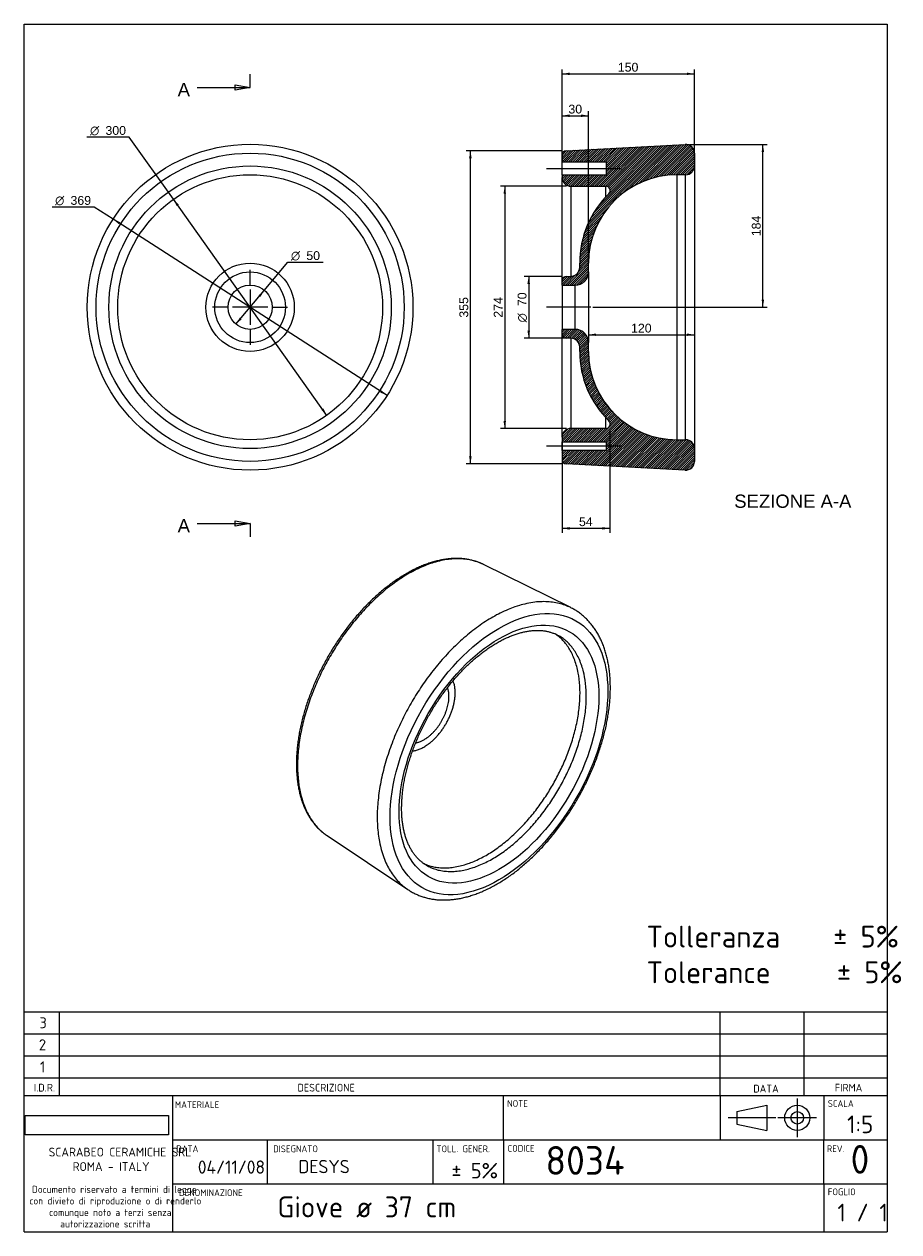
# Model space of a CAD drawing. Header units: millimetres. Extents: x 47 to 1038, y 71 to 1438.
import ezdxf
from ezdxf.enums import TextEntityAlignment as Align
from ezdxf.lldxf.tags import DXFTag

# ---------------------------------------------------------------- set-up
doc = ezdxf.new("R2010")
doc.units = ezdxf.units.MM
for name, color, linetype in [('1', 7, 'Continuous'), ('Default', 7, 'Continuous'), ('GIOVE', 7, 'Continuous'), ('Predefinito', 7, 'Continuous')]:
    doc.layers.add(name, color=color, linetype=linetype)
doc.styles.add('SEACAD_arial_ttf', font='arial.ttf')
doc.styles.add('SEACAD_seiso_ttf', font='seiso.ttf')
doc.styles.add('SEACAD_seiso_ttfB', font='seiso.ttf')
doc.styles.add('SEACAD_seiso_ttfBI', font='seiso.ttf')
doc.styles.add('SEACAD_semeca1_ttf', font='semeca1.ttf')
tags = doc.linetypes.add('CENTER2', pattern=[28.575, 19.05, -3.175, 3.175, -3.175]).pattern_tags.tags
tags[10:11] = [DXFTag(74, 4), DXFTag(75, 0), DXFTag(340, '0'), DXFTag(46, 0.0), DXFTag(50, 0.0), DXFTag(44, 0.0), DXFTag(45, 0.0)]
tags[8:9] = [DXFTag(74, 4), DXFTag(75, 0), DXFTag(340, '0'), DXFTag(46, 0.0), DXFTag(50, 0.0), DXFTag(44, 0.0), DXFTag(45, 0.0)]
tags[6:7] = [DXFTag(74, 4), DXFTag(75, 0), DXFTag(340, '0'), DXFTag(46, 0.0), DXFTag(50, 0.0), DXFTag(44, 0.0), DXFTag(45, 0.0)]
tags[4:5] = [DXFTag(74, 4), DXFTag(75, 0), DXFTag(340, '0'), DXFTag(46, 0.0), DXFTag(50, 0.0), DXFTag(44, 0.0), DXFTag(45, 0.0)]
picture_1 = doc.add_image_def('image1.jpg', size_in_pixel=(300, 40))

# ---------------------------------------------------------------- blocks, each defined once
blk = doc.blocks.new('SEANNOT_GROUP')
at = {"layer": 'Default', "color": 136, "linetype": 'CENTER2', "lineweight": 9}
blk.add_line((688.8, 1117.7), (638.8, 1117.7), dxfattribs=at)
blk = doc.blocks.new('SEANNOT_GROUP1')
at = {"layer": 'Default', "color": 136, "linetype": 'CENTER2', "lineweight": 9}
blk.add_line((638.8, 1274.8), (723.8, 1274.8), dxfattribs=at)
blk = doc.blocks.new('SEANNOT_GROUP2')
at = {"layer": 'Default', "color": 136, "linetype": 'CENTER2', "lineweight": 9}
blk.add_line((723.8, 960.5), (638.8, 960.5), dxfattribs=at)
blk = doc.blocks.new('SEANNOT_GROUP3')
at = {"layer": 'Default', "color": 136, "linetype": 'CENTER2', "lineweight": 9}
for p, q in [((302.9, 1142.7), (302.9, 1160.2)), ((302.9, 1137.7), (302.9, 1097.7)), ((277.9, 1117.7), (260.4, 1117.7)), ((322.9, 1117.7), (282.9, 1117.7)), ((327.9, 1117.7), (345.4, 1117.7)), ((302.9, 1092.7), (302.9, 1075.2))]:
    blk.add_line(p, q, dxfattribs=at)
blk = doc.blocks.new('SE1')
at = {"color": 7, "linetype": 'Continuous', "style": 'SEACAD_arial_ttf'}
blk.add_text('A', height=15, dxfattribs=at).set_placement((220.8, 1371.6), align=Align.TOP_LEFT)
blk = doc.blocks.new('SE2')
at = {"color": 7, "linetype": 'Continuous', "style": 'SEACAD_arial_ttf'}
blk.add_text('A', height=15, dxfattribs=at).set_placement((220.8, 877.8), align=Align.TOP_LEFT)
blk = doc.blocks.new('SE3')
at = {"color": 7, "linetype": 'Continuous'}
for points in [[(285.9, 1363.7), (285.9, 1369.4), (302.9, 1366.6), (285.9, 1363.7)], [(242.9, 1366.6), (302.9, 1366.6)]]:
    blk.add_lwpolyline(points, dxfattribs=at)
blk = doc.blocks.new('SE4')
at = {"color": 7, "linetype": 'Continuous'}
for points in [[(285.9, 870), (285.9, 875.7), (302.9, 872.8), (285.9, 870)], [(242.9, 872.8), (302.9, 872.8)]]:
    blk.add_lwpolyline(points, dxfattribs=at)
blk = doc.blocks.new('SE')
at = {"layer": 'Default', "color": 7, "linetype": 'CENTER2'}
for p, q in [((302.9, 1366.6), (302.9, 1381.6)), ((302.9, 872.8), (302.9, 857.8))]:
    blk.add_line(p, q, dxfattribs=at)
at = {"layer": 'Default', "color": 7, "linetype": 'CENTER2', "const_width": 0.00035}
blk.add_lwpolyline([(302.9, 1366.6), (302.9, 872.8)], dxfattribs=at)
at = {"layer": 'Default'}
for name in ['SE1', 'SE3', 'SE2', 'SE4']:
    blk.add_blockref(name, (0, 0), dxfattribs=at)
blk = doc.blocks.new('GDimGGroup')
at = {"layer": 'Default', "linetype": 'Continuous', "lineweight": 9}
for points in [[(312.4, 1131.2), (314.6, 1129.4), (318.9, 1136.8)], [(291.2, 1105.9), (286.8, 1098.5), (293.3, 1104.1)]]:
    blk.add_hatch(color=136, dxfattribs=at).paths.add_polyline_path(points)
at = {"layer": 'Default', "color": 136, "linetype": 'Continuous', "lineweight": 9}
for p, q in [((318.9, 1136.8), (345.7, 1168.7)), ((345.7, 1168.7), (385.8, 1168.7)), ((286.8, 1098.5), (318.9, 1136.8))]:
    blk.add_line(p, q, dxfattribs=at)
for s, style, p in [('O', 'SEACAD_semeca1_ttf', (349.2, 1181.2)), ('50', 'SEACAD_arial_ttf', (366.6, 1181.2))]:
    blk.add_text(s, height=10, dxfattribs=dict(at, style=style)).set_placement(p, align=Align.TOP_LEFT)
blk = doc.blocks.new('GDimGGroup1')
at = {"layer": 'Default', "linetype": 'Continuous', "lineweight": 9}
for points in [[(219.8, 1232.2), (222.1, 1233.9), (216, 1240)], [(383.6, 1001.5), (389.7, 995.3), (385.9, 1003.1)]]:
    blk.add_hatch(color=136, dxfattribs=at).paths.add_polyline_path(points)
at = {"layer": 'Default', "color": 136, "linetype": 'Continuous', "lineweight": 9}
for p, q in [((166, 1310.4), (118.1, 1310.4)), ((216, 1240), (166, 1310.4)), ((389.7, 995.3), (216, 1240))]:
    blk.add_line(p, q, dxfattribs=at)
for s, style, p in [('O', 'SEACAD_semeca1_ttf', (121.6, 1322.9)), ('300', 'SEACAD_arial_ttf', (139, 1322.9))]:
    blk.add_text(s, height=10, dxfattribs=dict(at, style=style)).set_placement(p, align=Align.TOP_LEFT)
blk = doc.blocks.new('GDimGGroup2')
at = {"layer": 'Default', "linetype": 'Continuous', "lineweight": 9}
for points in [[(154.1, 1211.7), (155.6, 1214.1), (147.7, 1217.5)], [(450.1, 1021.3), (458, 1017.8), (451.6, 1023.6)]]:
    blk.add_hatch(color=136, dxfattribs=at).paths.add_polyline_path(points)
at = {"layer": 'Default', "color": 136, "linetype": 'Continuous', "lineweight": 9}
for p, q in [((126.4, 1231.2), (78.5, 1231.2)), ((147.7, 1217.5), (126.4, 1231.2)), ((458, 1017.8), (147.7, 1217.5))]:
    blk.add_line(p, q, dxfattribs=at)
for s, style, p in [('O', 'SEACAD_semeca1_ttf', (82, 1243.7)), ('369', 'SEACAD_arial_ttf', (99.4, 1243.7))]:
    blk.add_text(s, height=10, dxfattribs=dict(at, style=style)).set_placement(p, align=Align.TOP_LEFT)
blk = doc.blocks.new('GDimGGroup3')
at = {"layer": 'Default', "linetype": 'Continuous', "lineweight": 9}
for points in [[(617.1, 1144.2), (620, 1144.2), (618.5, 1152.7)], [(617.1, 1091.2), (618.5, 1082.7), (620, 1091.2)]]:
    blk.add_hatch(color=136, dxfattribs=at).paths.add_polyline_path(points)
at = {"layer": 'Default', "color": 136, "linetype": 'Continuous', "lineweight": 9}
for p, q in [((656.3, 1152.7), (613.5, 1152.7)), ((618.5, 1152.7), (618.5, 1082.7)), ((658.8, 1082.7), (613.5, 1082.7))]:
    blk.add_line(p, q, dxfattribs=at)
for s, style, p in [('70', 'SEACAD_arial_ttf', (606, 1119)), ('O', 'SEACAD_semeca1_ttf', (606, 1100.6))]:
    blk.add_text(s, height=10, rotation=90, dxfattribs=dict(at, style=style)).set_placement(p, align=Align.TOP_LEFT)
blk = doc.blocks.new('GDimGGroup4')
at = {"layer": 'Default', "linetype": 'Continuous', "lineweight": 9}
for points in [[(885.2, 1293.6), (883.8, 1302.1), (882.4, 1293.6)], [(885.2, 1126.2), (882.4, 1126.2), (883.8, 1117.7)]]:
    blk.add_hatch(color=136, dxfattribs=at).paths.add_polyline_path(points)
at = {"layer": 'Default', "color": 136, "linetype": 'Continuous', "lineweight": 9}
for p, q in [((800.8, 1302.1), (888.8, 1302.1)), ((883.8, 1117.7), (883.8, 1302.1)), ((691.3, 1117.7), (888.8, 1117.7))]:
    blk.add_line(p, q, dxfattribs=at)
at = {"layer": 'Default', "color": 136, "linetype": 'Continuous', "lineweight": 9, "style": 'SEACAD_arial_ttf'}
blk.add_text('184', height=10, rotation=90, dxfattribs=at).set_placement((871.3, 1198.1), align=Align.TOP_LEFT)
blk = doc.blocks.new('GDimGGroup5')
at = {"layer": 'Default', "linetype": 'Continuous', "lineweight": 9}
for points in [[(551, 1286.5), (553.9, 1286.5), (552.5, 1295)], [(551, 948.8), (552.5, 940.3), (553.9, 948.8)]]:
    blk.add_hatch(color=136, dxfattribs=at).paths.add_polyline_path(points)
at = {"layer": 'Default', "color": 136, "linetype": 'Continuous', "lineweight": 9}
for p, q in [((656, 1295), (547.5, 1295)), ((552.5, 940.3), (552.5, 1295)), ((656, 940.3), (547.5, 940.3))]:
    blk.add_line(p, q, dxfattribs=at)
at = {"layer": 'Default', "color": 136, "linetype": 'Continuous', "lineweight": 9, "style": 'SEACAD_arial_ttf'}
blk.add_text('355', height=10, rotation=90, dxfattribs=at).set_placement((540, 1105.9), align=Align.TOP_LEFT)
blk = doc.blocks.new('GDimGGroup6')
at = {"layer": 'Default', "linetype": 'Continuous', "lineweight": 9}
for points in [[(664.8, 1336), (656.3, 1334.6), (664.8, 1333.1)], [(677.8, 1336), (677.8, 1333.1), (686.3, 1334.6)]]:
    blk.add_hatch(color=136, dxfattribs=at).paths.add_polyline_path(points)
at = {"layer": 'Default', "color": 136, "linetype": 'Continuous', "lineweight": 9}
for p, q in [((656.3, 1269.8), (656.3, 1339.6)), ((656.3, 1334.6), (686.3, 1334.6)), ((686.3, 1162.7), (686.3, 1339.6))]:
    blk.add_line(p, q, dxfattribs=at)
at = {"layer": 'Default', "color": 136, "linetype": 'Continuous', "lineweight": 9, "style": 'SEACAD_arial_ttf'}
blk.add_text('30', height=10, dxfattribs=at).set_placement((663.5, 1347.1), align=Align.TOP_LEFT)
blk = doc.blocks.new('GDimGGroup7')
at = {"layer": 'Default', "linetype": 'Continuous', "lineweight": 9}
for points in [[(694.8, 1085.2), (694.8, 1088), (686.3, 1086.6)], [(797.8, 1085.2), (806.3, 1086.6), (797.8, 1088)]]:
    blk.add_hatch(color=136, dxfattribs=at).paths.add_polyline_path(points)
at = {"layer": 'Default', "color": 136, "linetype": 'Continuous', "lineweight": 9}
blk.add_line((686.3, 1086.6), (806.3, 1086.6), dxfattribs=at)
at = {"layer": 'Default', "color": 136, "linetype": 'Continuous', "lineweight": 9, "style": 'SEACAD_arial_ttf'}
blk.add_text('120', height=10, dxfattribs=at).set_placement((734.5, 1099.1), align=Align.TOP_LEFT)
blk = doc.blocks.new('GDimGGroup8')
at = {"layer": 'Default', "linetype": 'Continuous', "lineweight": 9}
for points in [[(590, 1246.3), (592.8, 1246.3), (591.4, 1254.8)], [(590, 989), (591.4, 980.5), (592.8, 989)]]:
    blk.add_hatch(color=136, dxfattribs=at).paths.add_polyline_path(points)
at = {"layer": 'Default', "color": 136, "linetype": 'Continuous', "lineweight": 9}
for p, q in [((661.3, 1254.8), (586.4, 1254.8)), ((591.4, 1254.8), (591.4, 980.5)), ((661.3, 980.5), (586.4, 980.5))]:
    blk.add_line(p, q, dxfattribs=at)
at = {"layer": 'Default', "color": 136, "linetype": 'Continuous', "lineweight": 9, "style": 'SEACAD_arial_ttf'}
blk.add_text('274', height=10, rotation=90, dxfattribs=at).set_placement((578.9, 1105.9), align=Align.TOP_LEFT)
blk = doc.blocks.new('GDimGGroup9')
at = {"layer": 'Default', "linetype": 'Continuous', "lineweight": 9}
for points in [[(664.8, 1383.4), (656.3, 1382), (664.8, 1380.6)], [(797.8, 1383.4), (797.8, 1380.6), (806.3, 1382)]]:
    blk.add_hatch(color=136, dxfattribs=at).paths.add_polyline_path(points)
at = {"layer": 'Default', "color": 136, "linetype": 'Continuous', "lineweight": 9}
for p, q in [((656.3, 1269.8), (656.3, 1387)), ((656.3, 1382), (806.3, 1382)), ((806.3, 1282.7), (806.3, 1387))]:
    blk.add_line(p, q, dxfattribs=at)
at = {"layer": 'Default', "color": 136, "linetype": 'Continuous', "lineweight": 9, "style": 'SEACAD_arial_ttf'}
blk.add_text('150', height=10, dxfattribs=at).set_placement((719.5, 1394.5), align=Align.TOP_LEFT)
blk = doc.blocks.new('GDimGGroup10')
at = {"layer": 'Default', "linetype": 'Continuous', "lineweight": 9}
for points in [[(664.8, 865.9), (664.8, 868.8), (656.3, 867.4)], [(701.9, 865.9), (710.4, 867.4), (701.9, 868.8)]]:
    blk.add_hatch(color=136, dxfattribs=at).paths.add_polyline_path(points)
at = {"layer": 'Default', "color": 136, "linetype": 'Continuous', "lineweight": 9}
for p, q in [((710.4, 978.6), (710.4, 862.4)), ((656.3, 965.5), (656.3, 862.4)), ((656.3, 867.4), (710.4, 867.4))]:
    blk.add_line(p, q, dxfattribs=at)
at = {"layer": 'Default', "color": 136, "linetype": 'Continuous', "lineweight": 9, "style": 'SEACAD_arial_ttf'}
blk.add_text('54', height=10, dxfattribs=at).set_placement((675.5, 879.9), align=Align.TOP_LEFT)
blk = doc.blocks.new('SEANNOT_GROUP4')
at = {"layer": 'Default', "color": 7, "linetype": 'Continuous', "lineweight": 0, "style": 'SEACAD_seiso_ttf'}
blk.add_text('04/11/08', height=15, dxfattribs=at).set_placement((243.7, 151.6), align=Align.TOP_LEFT)
blk = doc.blocks.new('SEANNOT_GROUP5')
at = {"layer": 'Default', "color": 7, "linetype": 'Continuous', "lineweight": 0, "style": 'SEACAD_seiso_ttfB'}
blk.add_text('1 / 1', height=20, dxfattribs=at).set_placement((968.3, 102.6), align=Align.TOP_LEFT)
blk = doc.blocks.new('SEANNOT_GROUP6')
at = {"layer": 'Predefinito', "color": 136, "linetype": 'CENTER2', "lineweight": 9}
for p, q in [((922.8, 221.8), (922.8, 178.1)), ((944.7, 199.9), (900.9, 199.9))]:
    blk.add_line(p, q, dxfattribs=at)
blk = doc.blocks.new('SEANNOT_GROUP7')
at = {"layer": 'Predefinito', "color": 136, "linetype": 'CENTER2', "lineweight": 9}
blk.add_line((898.6, 199.9), (844.7, 199.9), dxfattribs=at)
blk = doc.blocks.new('SEANNOT_GROUP8')
at = {"layer": 'Predefinito', "color": 7, "linetype": 'Continuous', "lineweight": 0, "style": 'SEACAD_seiso_ttfB'}
blk.add_text('Giove ø 37 cm', height=23.75, dxfattribs=at).set_placement((333.8, 110.9), align=Align.TOP_LEFT)
blk = doc.blocks.new('SEANNOT_GROUP10')
at = {"layer": 'Predefinito', "color": 7, "linetype": 'Continuous', "lineweight": 0, "style": 'SEACAD_seiso_ttf'}
blk.add_text('DESYS', height=15, dxfattribs=at).set_placement((357.7, 152.2), align=Align.TOP_LEFT)
blk = doc.blocks.new('SEANNOT_GROUP12')
at = {"layer": 'Predefinito', "color": 7, "linetype": 'Continuous', "lineweight": 0, "style": 'SEACAD_seiso_ttfB'}
blk.add_text('8034', height=32.5, dxfattribs=at).set_placement((637.5, 167.9), align=Align.TOP_LEFT)
blk = doc.blocks.new('SEANNOT_GROUP13')
at = {"layer": 'Predefinito', "color": 7, "linetype": 'Continuous', "lineweight": 0, "style": 'SEACAD_seiso_ttfB'}
blk.add_text('0', height=32.5, dxfattribs=at).set_placement((983.2, 169.1), align=Align.TOP_LEFT)

msp = doc.modelspace()

# ---------------------------------------------------------------- hatches: boundary and pattern name
at = {"layer": 'GIOVE', "linetype": 'Continuous'}
h = msp.add_hatch(dxfattribs=at)
h.set_pattern_fill('ANSI31', scale=0.551181, angle=9.362e-06, style=0, pattern_type=2)
edge = h.paths.add_edge_path()
edge.add_line((706.3, 1267.3), (656.3, 1267.3))
edge.add_line((656.3, 1267.3), (656.3, 1264.8))
edge.add_arc((666.3, 1264.8), 10, 180, 270)
edge.add_line((666.3, 1254.8), (705.8, 1254.8))
edge.add_arc((705.8, 1249.8), 5, -45.5818, 90, ccw=False)
edge.add_arc((786.3, 1167.7), 110, 134.4182, 180)
edge.add_line((676.3, 1167.7), (676.3, 1162.7))
edge.add_arc((666.3, 1162.7), 10, 270, 360, ccw=False)
edge.add_line((666.3, 1152.7), (661.3, 1152.7))
edge.add_arc((661.3, 1147.7), 5, 90, 180)
edge.add_line((656.3, 1147.7), (656.3, 1142.7))
edge.add_line((656.3, 1142.7), (671.3, 1142.7))
edge.add_arc((671.3, 1157.7), 15, 270, 360)
edge.add_line((686.3, 1157.7), (686.3, 1167.7))
edge.add_arc((786.3, 1167.7), 100, 90, 180, ccw=False)
edge.add_line((786.3, 1267.7), (796.3, 1267.7))
edge.add_arc((796.3, 1277.7), 10, 270, 360)
edge.add_line((806.3, 1277.7), (806.3, 1292.1))
edge.add_arc((796.3, 1292.1), 10, 0, 93)
edge.add_line((795.8, 1302.1), (661, 1295))
edge.add_arc((661.3, 1290), 5, 93, 180)
edge.add_line((656.3, 1290), (656.3, 1282.3))
edge.add_line((656.3, 1282.3), (706.3, 1282.3))
edge.add_line((706.3, 1282.3), (706.3, 1267.3))
h = msp.add_hatch(dxfattribs=at)
h.set_pattern_fill('ANSI31', scale=0.551181, angle=9.362e-06, style=0, pattern_type=2)
edge = h.paths.add_edge_path()
edge.add_line((656.3, 965.5), (706.3, 965.5))
edge.add_line((706.3, 965.5), (706.3, 955.5))
edge.add_line((706.3, 955.5), (656.3, 955.5))
edge.add_line((656.3, 955.5), (656.3, 945.3))
edge.add_arc((661.3, 945.3), 5, 180, 267)
edge.add_line((661, 940.3), (795.8, 933.2))
edge.add_arc((796.3, 943.2), 10, 267, 360)
edge.add_line((806.3, 943.2), (806.3, 957.7))
edge.add_arc((796.3, 957.7), 10, 0, 90)
edge.add_line((796.3, 967.7), (786.3, 967.7))
edge.add_arc((786.3, 1067.7), 100, 180, 270, ccw=False)
edge.add_line((686.3, 1067.7), (686.3, 1077.7))
edge.add_arc((671.3, 1077.7), 15, 0, 90)
edge.add_line((671.3, 1092.7), (656.3, 1092.7))
edge.add_line((656.3, 1092.7), (656.3, 1087.7))
edge.add_arc((661.3, 1087.7), 5, 180, 270)
edge.add_line((661.3, 1082.7), (666.3, 1082.7))
edge.add_arc((666.3, 1072.7), 10, 0, 90, ccw=False)
edge.add_line((676.3, 1072.7), (676.3, 1067.7))
edge.add_arc((786.3, 1067.7), 110, 180, 225.5818)
edge.add_arc((705.8, 985.5), 5, -90, 45.5818, ccw=False)
edge.add_line((705.8, 980.5), (666.3, 980.5))
edge.add_arc((666.3, 970.5), 10, 90, 180)
edge.add_line((656.3, 970.5), (656.3, 965.5))

# ---------------------------------------------------------------- linework, layer by layer
at = {"layer": '1', "color": 7, "linetype": 'Continuous'}
for p, q in [((46.9, 70.8), (46.9, 1438.3)), ((46.9, 1438.3), (1024.7, 1438.3)), ((1024.7, 1438.3), (1024.7, 70.8)), ((46.9, 320), (1024.7, 320)), ((86.9, 225), (86.9, 320)), ((835.5, 225), (835.5, 320)), ((930.5, 225), (930.5, 320)), ((46.9, 295), (1024.7, 295)), ((46.9, 270), (1024.7, 270)), ((46.9, 245), (1024.7, 245)), ((46.9, 225), (1024.7, 225)), ((214.8, 225), (214.8, 70.8)), ((835.5, 225), (835.5, 175)), ((953, 225), (953, 175)), ((854.3, 207.1), (888.3, 214.2)), ((854.3, 207.1), (854.3, 192.8)), ((888.3, 214.2), (888.3, 185.7)), ((854.3, 192.8), (888.3, 185.7)), ((214.8, 175), (1024.7, 175)), ((322.3, 175), (322.3, 125)), ((509.8, 175), (509.8, 125)), ((589.8, 175), (589.8, 125)), ((953, 125), (953, 175)), ((214.8, 125), (1024.7, 125)), ((953, 125), (953, 70.8)), ((46.9, 70.8), (1024.7, 70.8))]:
    msp.add_line(p, q, dxfattribs=at)
for radius in [14.2, 7.12]:
    msp.add_circle((922.8, 199.9), radius, dxfattribs=at)
at = {"layer": 'GIOVE', "color": 7, "linetype": 'Continuous'}
for p, q in [((661, 1295), (795.8, 1302.1)), ((656.3, 1290), (656.3, 1282.3)), ((806.3, 1292.1), (806.3, 1277.7)), ((656.3, 1267.3), (656.3, 1282.3)), ((656.3, 1282.3), (706.3, 1282.3)), ((706.3, 1282.3), (706.3, 1267.3)), ((806.3, 1277.7), (806.3, 957.7)), ((706.3, 1267.3), (656.3, 1267.3)), ((656.3, 1267.3), (656.3, 1264.8)), ((656.3, 1147.7), (656.3, 1264.8)), ((786.3, 1267.7), (786.3, 967.7)), ((796.3, 1267.7), (786.3, 1267.7)), ((796.3, 967.7), (796.3, 1267.7)), ((666.3, 1254.8), (666.3, 1152.7)), ((666.3, 1254.8), (705.8, 1254.8)), ((705.8, 1242.6), (705.8, 1254.8)), ((676.3, 1162.7), (676.3, 1167.7)), ((686.3, 1157.7), (686.3, 1167.7)), ((661.3, 1152.7), (666.3, 1152.7)), ((686.3, 1157.7), (686.3, 1077.7)), ((656.3, 1142.7), (656.3, 1147.7)), ((656.3, 1142.7), (656.3, 1092.7)), ((656.3, 1142.7), (671.3, 1142.7)), ((671.3, 1092.7), (671.3, 1142.7)), ((656.3, 1087.7), (656.3, 1092.7)), ((671.3, 1092.7), (656.3, 1092.7)), ((656.3, 970.5), (656.3, 1087.7)), ((666.3, 1082.7), (661.3, 1082.7)), ((666.3, 1082.7), (666.3, 980.5)), ((676.3, 1067.7), (676.3, 1072.7)), ((686.3, 1067.7), (686.3, 1077.7)), ((705.8, 980.5), (705.8, 992.7)), ((705.8, 980.5), (666.3, 980.5)), ((656.3, 970.5), (656.3, 965.5)), ((656.3, 955.5), (656.3, 965.5)), ((656.3, 965.5), (706.3, 965.5)), ((706.3, 965.5), (706.3, 955.5)), ((786.3, 967.7), (796.3, 967.7)), ((806.3, 957.7), (806.3, 943.2)), ((706.3, 955.5), (656.3, 955.5)), ((656.3, 955.5), (656.3, 945.3)), ((795.8, 933.2), (661, 940.3)), ((666.1, 777.6), (567.4, 826.4)), ((390.1, 519.4), (481.7, 458.3))]:
    msp.add_line(p, q, dxfattribs=at)
for radius in [184.5, 174.5, 160, 150, 50, 40, 25]:
    msp.add_circle((302.9, 1117.7), radius, dxfattribs=at)
for centre, radius, start, end in [((796.3, 1292.1), 10, 0, 93), ((661.3, 1290), 5, 93, 180), ((796.3, 1277.7), 10, 270, 360), ((666.3, 1264.8), 10, 180, 270), ((786.3, 1167.7), 100, 90, 180), ((786.3, 1167.7), 110, 134.4182, 180), ((705.8, 1249.8), 5, 314.4182, 90), ((666.3, 1162.7), 10, 270, 360), ((661.3, 1147.7), 5, 90, 180), ((671.3, 1157.7), 15, 270, 360), ((661.3, 1087.7), 5, 180, 270), ((666.3, 1072.7), 10, 0, 90), ((671.3, 1077.7), 15, 0, 90), ((786.3, 1067.7), 110, 180, 225.5818), ((786.3, 1067.7), 100, 180, 270), ((705.8, 985.5), 5, 270, 45.5818), ((666.3, 970.5), 10, 90, 180), ((796.3, 957.7), 10, 0, 90), ((661.3, 945.3), 5, 180, 267), ((796.3, 943.2), 10, 267, 360)]:
    msp.add_arc(centre, radius, start, end, dxfattribs=at)
for major_axis in [(87.2, 151.1), (-80, -138.6)]:
    msp.add_ellipse((584.8, 611.7), major_axis=major_axis, ratio=0.57735, dxfattribs=at)
for points, knots in [([(562.6, 828.5), (562.5, 828.6), (561.2, 829.1), (558.2, 830.1), (554, 831.3), (549.6, 832.2), (545, 832.9), (540.4, 833.2), (535.6, 833.3), (530.8, 833.1), (525.9, 832.6), (520.8, 831.8), (515.8, 830.8), (510.6, 829.4), (505.5, 827.8), (500.2, 825.9), (495, 823.8), (489.7, 821.3), (484.4, 818.6), (479.2, 815.7), (473.9, 812.5), (468.6, 809), (463.4, 805.4), (458.2, 801.4), (453.1, 797.3), (448, 793), (442.9, 788.4), (438, 783.6), (433.1, 778.7), (428.3, 773.5), (423.6, 768.2), (419, 762.7), (414.5, 757.1), (410.1, 751.3), (405.8, 745.4), (401.7, 739.3), (397.7, 733.1), (393.9, 726.9), (390.2, 720.5), (386.6, 714), (383.2, 707.5), (380, 700.9), (377, 694.3), (374.2, 687.6), (371.5, 680.9), (369, 674.2), (366.7, 667.4), (364.6, 660.7), (362.8, 654), (361.1, 647.3), (359.6, 640.6), (358.3, 634), (357.3, 627.5), (356.5, 621), (355.9, 614.6), (355.5, 608.4), (355.3, 603.6), (355.3, 601.1), (355.3, 600.5)], [0, 0, 0, 0, 0.000715, 0.01869, 0.036691, 0.05473, 0.072817, 0.090955, 0.109149, 0.127397, 0.145696, 0.164041, 0.182427, 0.200846, 0.219292, 0.237759, 0.25624, 0.274732, 0.29323, 0.31173, 0.330231, 0.348729, 0.367223, 0.385713, 0.404198, 0.422678, 0.441152, 0.459622, 0.478086, 0.496545, 0.515001, 0.533452, 0.5519, 0.570345, 0.588787, 0.607228, 0.625667, 0.644105, 0.662542, 0.68098, 0.699419, 0.717858, 0.736299, 0.754742, 0.773188, 0.791636, 0.810089, 0.828546, 0.847007, 0.865474, 0.883945, 0.902423, 0.920907, 0.939397, 0.957894, 0.976396, 0.994905, 1, 1, 1, 1]), ([(481.6, 458.4), (481.7, 458.3), (483.1, 457.4), (485.9, 455.7), (489.9, 453.6), (494.1, 451.7), (498.4, 450.2), (502.9, 448.9), (507.5, 447.8), (512.2, 447.1), (517, 446.6), (521.9, 446.5), (526.9, 446.6), (532, 447), (537.2, 447.6), (542.4, 448.6), (547.7, 449.9), (553.1, 451.4), (558.5, 453.2), (563.9, 455.3), (569.3, 457.7), (574.8, 460.3), (580.2, 463.2), (585.7, 466.4), (591.1, 469.8), (596.5, 473.4), (601.9, 477.3), (607.2, 481.4), (612.4, 485.8), (617.6, 490.3), (622.8, 495.1), (627.8, 500), (632.8, 505.2), (637.7, 510.5), (642.4, 516), (647.1, 521.6), (651.7, 527.4), (656.1, 533.4), (660.4, 539.5), (664.6, 545.7), (668.6, 552), (672.5, 558.4), (676.2, 565), (679.8, 571.6), (683.1, 578.2), (686.4, 585), (689.4, 591.8), (692.3, 598.6), (695, 605.4), (697.4, 612.3), (699.7, 619.2), (701.8, 626.1), (703.7, 632.9), (705.4, 639.8), (706.9, 646.6), (708.1, 653.3), (709.1, 660), (710, 666.7), (710.6, 673.2), (710.9, 679.7), (711.1, 686), (711, 692.3), (710.7, 698.4), (710.2, 704.4), (709.4, 710.3), (708.4, 716), (707.2, 721.6), (705.7, 726.9), (704.1, 732.1), (702.2, 737.1), (700, 741.9), (697.7, 746.4), (695.2, 750.8), (692.4, 754.9), (689.5, 758.7), (686.4, 762.4), (683.1, 765.7), (679.6, 768.8), (676, 771.7), (672.2, 774.2), (668.8, 776.2), (666.9, 777.1), (666.2, 777.5)], [0, 0, 0, 0, 0.001346, 0.013577, 0.025795, 0.038011, 0.05024, 0.062495, 0.074791, 0.087138, 0.099543, 0.112012, 0.124547, 0.137145, 0.149803, 0.162516, 0.175276, 0.188075, 0.200907, 0.213762, 0.226636, 0.239521, 0.252413, 0.265309, 0.278203, 0.291093, 0.303979, 0.31686, 0.329733, 0.3426, 0.35546, 0.368313, 0.38116, 0.394001, 0.406836, 0.419666, 0.432492, 0.445314, 0.458133, 0.47095, 0.483765, 0.496579, 0.509393, 0.522207, 0.535022, 0.547838, 0.560657, 0.573479, 0.586304, 0.599134, 0.611969, 0.624809, 0.637656, 0.65051, 0.663371, 0.67624, 0.689117, 0.702003, 0.714896, 0.727797, 0.740705, 0.753619, 0.766537, 0.779456, 0.792372, 0.805281, 0.818176, 0.831053, 0.843902, 0.856717, 0.869489, 0.882209, 0.894871, 0.907469, 0.919999, 0.932461, 0.944858, 0.957196, 0.969483, 0.981733, 0.993958, 1, 1, 1, 1]), ([(474.5, 550.4), (474.6, 551.5), (474.6, 554), (474.8, 558.8), (475.2, 564.4), (475.8, 570.1), (476.6, 575.9), (477.6, 581.8), (478.9, 587.8), (480.3, 593.9), (482, 600), (483.8, 606.1), (485.8, 612.3), (488.1, 618.5), (490.5, 624.6), (493.1, 630.8), (495.8, 636.9), (498.8, 642.9), (501.9, 649), (505.1, 654.9), (508.6, 660.8), (512.1, 666.5), (515.8, 672.2), (519.6, 677.7), (523.6, 683.2), (527.6, 688.4), (531.8, 693.6), (536.1, 698.5), (540.4, 703.3), (544.8, 707.9), (549.3, 712.3), (553.8, 716.5), (558.4, 720.5), (563, 724.3), (567.7, 727.9), (572.3, 731.2), (577, 734.3), (581.7, 737.2), (586.3, 739.8), (590.9, 742.2), (595.5, 744.3), (600, 746.1), (604.4, 747.7), (608.8, 749), (613.1, 750.1), (617.4, 750.9), (621.5, 751.5), (625.6, 751.8), (629.5, 751.9), (633.3, 751.7), (637.1, 751.2), (640.7, 750.5), (644.2, 749.5), (647.6, 748.2), (650.5, 746.9), (652.1, 746), (652.7, 745.6)], [0, 0, 0, 0, 0.009757, 0.028391, 0.047037, 0.065694, 0.084366, 0.103051, 0.121751, 0.140464, 0.159191, 0.17793, 0.196681, 0.215443, 0.234213, 0.252992, 0.271777, 0.290567, 0.309362, 0.328159, 0.346957, 0.365755, 0.384551, 0.403343, 0.422131, 0.440913, 0.459687, 0.478452, 0.497208, 0.515951, 0.534682, 0.553399, 0.572102, 0.590789, 0.609459, 0.628114, 0.646752, 0.665375, 0.683985, 0.702584, 0.721176, 0.739767, 0.758361, 0.776968, 0.795599, 0.814271, 0.833, 0.85181, 0.870725, 0.889775, 0.90899, 0.928396, 0.948013, 0.967845, 0.987874, 1, 1, 1, 1]), ([(355.3, 600.5), (355.3, 599.3), (355.4, 596.4), (355.5, 591.3), (356, 585.5), (356.7, 579.8), (357.6, 574.2), (358.7, 568.9), (360, 563.7), (361.6, 558.7), (363.3, 553.8), (365.3, 549.2), (367.5, 544.8), (369.9, 540.6), (372.5, 536.7), (375.3, 533), (378.2, 529.5), (381.4, 526.3), (384, 523.9), (385.5, 522.8), (385.9, 522.5)], [0, 0, 0, 0, 0.031512, 0.091246, 0.150994, 0.210741, 0.270475, 0.330184, 0.389853, 0.449465, 0.508998, 0.568431, 0.627741, 0.686906, 0.745907, 0.80473, 0.863368, 0.921825, 0.980115, 1, 1, 1, 1]), ([(502.7, 485.9), (502.5, 486), (501.3, 486.6), (499.1, 488.1), (496.2, 490.4), (493.5, 492.9), (490.9, 495.6), (488.5, 498.6), (486.3, 501.9), (484.3, 505.3), (482.5, 509), (480.9, 512.8), (479.4, 516.9), (478.1, 521.1), (477, 525.6), (476.1, 530.2), (475.4, 535), (474.9, 540), (474.6, 545.2), (474.6, 548.5), (474.5, 550.4)], [0, 0, 0, 0, 0.009217, 0.070604, 0.131941, 0.192932, 0.253384, 0.313199, 0.372364, 0.430924, 0.48896, 0.546562, 0.603818, 0.660811, 0.717611, 0.774276, 0.830854, 0.887381, 0.943887, 1, 1, 1, 1])]:
    msp.add_open_spline(points, degree=3, knots=knots, dxfattribs=at)
for points, weights in [([(562.8, 828.4), (474.8, 863.2), (393.4, 722.2), (312, 581.3), (386.1, 522.3)], [1, 0.736750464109, 1, 0.736750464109, 1]), ([(666.1, 777.6), (574, 823.1), (485.2, 669.3), (396.3, 515.6), (481.6, 458.4)], [1, 0.720356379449, 1, 0.720356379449, 1]), ([(498.7, 488.3), (573.4, 451.8), (645.5, 576.4), (717.6, 701), (648.7, 747.8)], [1, 0.721480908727, 1, 0.721480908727, 1]), ([(502.6, 485.9), (577.6, 442.5), (652.6, 572.3), (727.7, 702.2), (652.8, 745.6)], [1, 0.707194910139, 1, 0.707194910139, 1]), ([(486.9, 615.2), (508.5, 617.8), (524.9, 646.2), (541.3, 674.7), (532.8, 694.7)], [1, 0.836143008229, 1, 0.836143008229, 1]), ([(490.5, 624.4), (507.3, 627.3), (519.9, 649.1), (532.5, 671), (526.6, 687)], [1, 0.845718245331, 1, 0.845718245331, 1])]:
    msp.add_rational_spline(points, weights, degree=2, knots=[0, 0, 0, 0.5, 0.5, 1, 1, 1], dxfattribs=at)
for points, weights in [([(567.4, 826.4), (565.2, 827.5), (562.8, 828.4)], [1, 0.99970697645, 1]), ([(666.2, 777.5), (666.1, 777.6), (666.1, 777.6)], [1, 0.999999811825, 1]), ([(652.8, 745.6), (652.7, 745.6), (652.7, 745.7)], [1, 0.99999981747, 1]), ([(386.1, 522.3), (388, 520.8), (390.1, 519.4)], [1, 0.999701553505, 1]), ([(481.6, 458.4), (481.7, 458.4), (481.7, 458.3)], [1, 0.999999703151, 1])]:
    msp.add_rational_spline(points, weights, degree=2, dxfattribs=at)
at = {"layer": 'Predefinito', "color": 7, "linetype": 'Continuous'}
msp.add_line((589.8, 175), (589.8, 225), dxfattribs=at)

# ---------------------------------------------------------------- block references
at = {"layer": 'Default'}
for name in ['SE', 'GDimGGroup9', 'GDimGGroup6', 'GDimGGroup1', 'GDimGGroup4', 'GDimGGroup5', 'SEANNOT_GROUP1', 'GDimGGroup8', 'GDimGGroup2', 'GDimGGroup', 'SEANNOT_GROUP3', 'GDimGGroup3', 'SEANNOT_GROUP', 'GDimGGroup7', 'GDimGGroup10', 'SEANNOT_GROUP2', 'SEANNOT_GROUP4', 'SEANNOT_GROUP5']:
    msp.add_blockref(name, (0, 0), dxfattribs=at)
at = {"layer": 'Predefinito'}
for name in ['SEANNOT_GROUP6', 'SEANNOT_GROUP7', 'SEANNOT_GROUP12', 'SEANNOT_GROUP13', 'SEANNOT_GROUP10', 'SEANNOT_GROUP8']:
    msp.add_blockref(name, (0, 0), dxfattribs=at)

# ---------------------------------------------------------------- texts
at = {"color": 7, "linetype": 'Continuous', "style": 'SEACAD_arial_ttf'}
msp.add_text('SEZIONE A-A', height=15, dxfattribs=at).set_placement((851.4, 905.6), align=Align.TOP_LEFT)
at = {"layer": '1', "color": 7, "linetype": 'Continuous'}
for s, height, style, p in [('NOTE', 7.65, 'SEACAD_seiso_ttf', (594.1, 219.9)), ('SCALA', 7.65, 'SEACAD_seiso_ttf', (957.4, 219.9)), ('MATERIALE', 7.65, 'SEACAD_seiso_ttf', (217.7, 218.6)), ('1:5', 20, 'SEACAD_seiso_ttfB', (979.3, 202.5)), ('DATA', 7.65, 'SEACAD_seiso_ttf', (219.1, 168.6)), ('DISEGNATO', 7.65, 'SEACAD_seiso_ttf', (329, 168.6)), ('TOLL. GENER.', 7.65, 'SEACAD_seiso_ttf', (514.1, 168.6)), ('CODICE', 7.65, 'SEACAD_seiso_ttf', (594.6, 169.1)), ('REV.', 7.65, 'SEACAD_seiso_ttf', (956.3, 168.7)), ('± 5%', 17.5, 'SEACAD_seiso_ttf', (531, 148.8)), ('DENOMINAZIONE', 7.631, 'SEACAD_seiso_ttf', (222.4, 118.9)), ('FOGLIO', 7.65, 'SEACAD_seiso_ttf', (957.4, 119.9))]:
    msp.add_text(s, height=height, dxfattribs=dict(at, style=style)).set_placement(p, align=Align.TOP_LEFT)
at = {"layer": 'Default', "color": 7, "linetype": 'Continuous', "style": 'SEACAD_seiso_ttf'}
for s, p in [('Tolleranza    ± 5% ', (752.1, 417.4)), ('Tolerance     ± 5%', (752.1, 377))]:
    msp.add_text(s, height=24.694, dxfattribs=at).set_placement(p, align=Align.TOP_LEFT)
at = {"layer": 'Predefinito', "color": 7, "linetype": 'Continuous'}
for s, height, style, p in [('3', 12.5, 'SEACAD_seiso_ttf', (64.2, 313.8)), ('2', 12.5, 'SEACAD_seiso_ttf', (63.6, 288.8)), ('1', 12.5, 'SEACAD_seiso_ttf', (64.9, 263.8)), ('I.D.R.', 8.75, 'SEACAD_seiso_ttf', (57.8, 238.4)), ('DESCRIZIONE', 8.75, 'SEACAD_seiso_ttf', (356.6, 238.4)), ('DATA', 8.75, 'SEACAD_seiso_ttf', (873, 237.3)), ('FIRMA', 8.75, 'SEACAD_seiso_ttf', (965.3, 238.4)), ('SCARABEO CERAMICHE SRL', 10, 'SEACAD_seiso_ttfBI', (74.7, 166.1)), ('ROMA - ITALY', 10, 'SEACAD_seiso_ttfBI', (101.8, 149.7)), ('Documento riservato a termini di legge', 8, 'SEACAD_seiso_ttf', (55.8, 122.9)), ('con divieto di riproduzione o di renderlo', 8, 'SEACAD_seiso_ttf', (52.8, 109.8)), ('comunque noto a terzi senza ', 8, 'SEACAD_seiso_ttf', (75.2, 96.7)), ('autorizzazione scritta', 8, 'SEACAD_seiso_ttf', (87.8, 83.7))]:
    msp.add_text(s, height=height, dxfattribs=dict(at, style=style)).set_placement(p, align=Align.TOP_LEFT)

# ---------------------------------------------------------------- pictures from other files: only their frames are drawn
image = msp.add_image(picture_1, insert=(48, 180.7), size_in_units=(162.6, 21.7))

doc.saveas('drawing.dxf')
